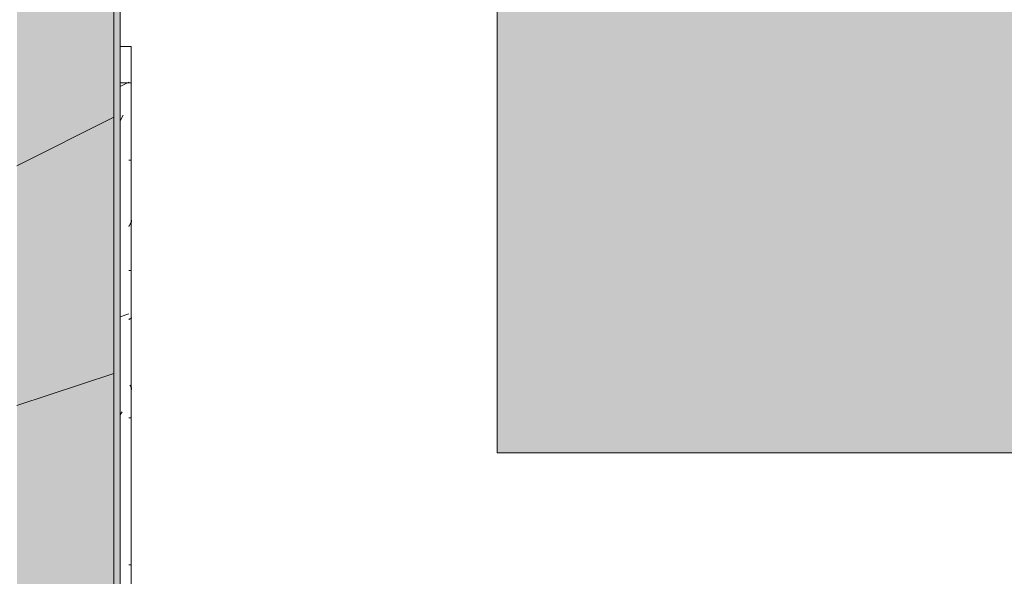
# Model space of a CAD drawing. Header units: millimetres. Extents: x 5980700 to 6194397, y -12939 to 2351883.
# Tile 112 of 124: x 6187366 to 6190087, y -6737 to -5200. Entities that reach past the tile are written whole.
import ezdxf

# ---------------------------------------------------------------- set-up
doc = ezdxf.new("R2010")
doc.units = ezdxf.units.MM
for name, color, linetype, lineweight in [('A-DETL-MBND', 5, 'Continuous', 9), ('A-GLAZ', 151, 'Continuous', 9), ('A-GLAZ-SILL', 1, 'Continuous', 9), ('A-ROOF', 132, 'Continuous', 9), ('A-ROOF-OTLN', 132, 'Continuous', 9), ('A-ROOF-PATT', 132, 'Continuous', 9), ('A-WALL', 113, 'Continuous', 18)]:
    doc.layers.add(name, color=color, linetype=linetype, lineweight=lineweight)
pattern_1 = [(90, (-6648.941, -20191.887), (-101.6, 406.4), [33.528, -271.272, 33.528, -1896.872]), (90, (-6648.941, -20191.887), (-101.6, 406.4), [-338.328, -271.272, 33.528, -576.072, -1016]), (90, (-6648.941, -20191.887), (-101.6, 406.4), [-1219.2, 33.528, -271.272, 33.528, -677.672]), (90, (-6648.941, -20191.887), (-101.6, 406.4), [-1557.528, -169.672, 33.528, -474.472]), (210, (-6699.741, -20039.487), (-301.1527240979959, -291.1881810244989), [33.528, -271.272, 33.528, -1896.872]), (210, (-6699.741, -20039.487), (-301.1527240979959, -291.1881810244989), [-338.328, -271.272, 33.528, -576.072, -1016]), (210, (-6699.741, -20039.487), (-301.1527240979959, -291.1881810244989), [-1219.2, 33.528, -271.272, 33.528, -677.672]), (210, (-6699.741, -20039.487), (-301.1527240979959, -291.1881810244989), [-1557.528, -169.672, 33.528, -474.472]), (329.9999999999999, (-6902.941, -19988.687), (402.7527240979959, -115.211818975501), [33.528, -271.272, 33.528, -1896.872]), (329.9999999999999, (-6902.941, -19988.687), (402.7527240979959, -115.211818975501), [-338.328, -271.272, 33.528, -576.072, -1016]), (329.9999999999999, (-6902.941, -19988.687), (402.7527240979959, -115.211818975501), [-1219.2, 33.528, -271.272, 33.528, -677.672]), (329.9999999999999, (-6902.941, -19988.687), (402.7527240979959, -115.211818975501), [-1557.528, -169.672, 33.528, -474.472])]
pattern_2 = [(306.87, (-8236.440999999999, -19556.887), (-3175.008507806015, 4762.494328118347), [793.75, -7143.75]), (296.565, (-7760.191, -18604.387), (1587.499067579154, -1587.501456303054), [1774.879, -1774.879]), (288.435, (-6966.441, -18604.387), (1587.50290376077, -3174.997452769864), [1004.024, -4016.092])]

# ---------------------------------------------------------------- blocks, each defined once
blk = doc.blocks.new('FP_248-PLANTA DE CAIMENTO DE PISOS - COBERTURA')
at = {"layer": 'A-DETL-MBND', "color": 90, "lineweight": 5}
blk.add_line((-1274.999999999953, 107.4999999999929), (-1374.999999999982, 107.4999999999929), dxfattribs=at)
at = {"layer": 'A-DETL-MBND', "color": 71, "lineweight": 5}
for p, q in [((-893.2969681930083, 108.6626292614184), (-893.0709487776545, 108.6580034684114)), ((-893.0709487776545, 108.6580034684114), (-892.844929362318, 108.6502958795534)), ((-892.844929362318, 108.6502958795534), (-892.6189099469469, 108.6395095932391)), ((-892.6189099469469, 108.6395095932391), (-892.3928905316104, 108.6256489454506)), ((-892.3928905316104, 108.6256489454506), (-892.1668711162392, 108.608719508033)), ((-892.1668711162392, 108.608719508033), (-891.9408517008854, 108.5887280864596)), ((-891.9408517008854, 108.5887280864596), (-891.7148322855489, 108.5656827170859)), ((-891.7148322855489, 108.5656827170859), (-891.4888128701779, 108.5395926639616)), ((-891.4888128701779, 108.5395926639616), (-891.2627934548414, 108.5104684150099)), ((-891.2627934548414, 108.5104684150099), (-891.0367740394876, 108.4783216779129)), ((-891.0367740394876, 108.4783216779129), (-890.8107546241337, 108.4431653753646)), ((-890.8107546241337, 108.4431653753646), (-890.5847352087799, 108.4050136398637)), ((-890.5847352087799, 108.4050136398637), (-890.3587157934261, 108.3638818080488)), ((-890.3587157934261, 108.3638818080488), (-890.1326963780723, 108.3197864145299)), ((-890.1326963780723, 108.3197864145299), (-889.9066769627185, 108.2727451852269)), ((-889.9066769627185, 108.2727451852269), (-889.680657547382, 108.2227770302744)), ((-889.680657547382, 108.2227770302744), (-889.4546381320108, 108.1699020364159)), ((-889.4546381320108, 108.1699020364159), (-889.2286187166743, 108.1141414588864)), ((-889.2286187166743, 108.1141414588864), (-889.0025993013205, 108.0555177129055)), ((-889.0025993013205, 108.0555177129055), (-888.7765798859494, 107.9940543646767)), ((-888.7765798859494, 107.9940543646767), (-888.5505604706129, 107.9297761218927)), ((-888.5505604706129, 107.9297761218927), (-888.3245410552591, 107.8627088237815)), ((-888.3245410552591, 107.8627088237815), (-888.0985216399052, 107.7928794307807)), ((-888.0985216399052, 107.7928794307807), (-887.8725022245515, 107.7203160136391)), ((-887.8725022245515, 107.7203160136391), (-887.646482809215, 107.6450477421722)), ((-887.646482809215, 107.6450477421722), (-887.4204633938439, 107.5671048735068)), ((-887.4204633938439, 107.5671048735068), (-887.1944439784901, 107.4865187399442)), ((-625.582701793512, 108.6585411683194), (-625.4580275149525, 108.6416587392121)), ((-625.4580275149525, 108.6416587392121), (-625.3333532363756, 108.6135488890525)), ((-625.3333532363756, 108.6135488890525), (-625.2086789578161, 108.5742528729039)), ((-625.2086789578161, 108.5742528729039), (-625.0840046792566, 108.5238283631)), ((-625.0840046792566, 108.5238283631), (-624.9593304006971, 108.4623493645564)), ((-624.9593304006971, 108.4623493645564), (-624.8346561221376, 108.3899061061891)), ((-624.8346561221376, 108.3899061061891), (-624.7099818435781, 108.3066049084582)), ((-624.7099818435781, 108.3066049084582), (-624.5853075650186, 108.2125680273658)), ((-624.5853075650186, 108.2125680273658), (-624.4606332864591, 108.1079334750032)), ((-624.4606332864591, 108.1079334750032), (-624.3359590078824, 107.9928548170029)), ((-624.3359590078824, 107.9928548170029), (-624.2112847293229, 107.8675009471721)), ((-624.2112847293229, 107.8675009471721), (-624.0866104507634, 107.7320558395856)), ((-624.0866104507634, 107.7320558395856), (-623.9619361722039, 107.5867182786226)), ((-623.9619361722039, 107.5867182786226), (-623.8372618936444, 107.431701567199)), ((-435.2789713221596, 107.5651384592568), (-435.5051983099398, 107.484411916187)), ((-435.0527443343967, 107.6432176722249), (-435.2789713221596, 107.5651384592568)), ((-434.8265173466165, 107.7186181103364), (-435.0527443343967, 107.6432176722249)), ((-434.6002903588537, 107.7913094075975), (-434.8265173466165, 107.7186181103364)), ((-434.3740633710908, 107.8612622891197), (-434.6002903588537, 107.7913094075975)), ((-434.1478363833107, 107.9284485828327), (-434.3740633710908, 107.8612622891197)), ((-433.9216093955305, 107.9928412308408), (-434.1478363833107, 107.9284485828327)), ((-433.6953824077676, 108.0544143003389), (-433.9216093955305, 107.9928412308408)), ((-433.4691554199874, 108.1131429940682), (-433.6953824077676, 108.0544143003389)), ((-433.2429284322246, 108.1690036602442), (-433.4691554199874, 108.1131429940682)), ((-433.0167014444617, 108.2219738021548), (-433.2429284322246, 108.1690036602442)), ((-432.7904744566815, 108.2720320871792), (-433.0167014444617, 108.2219738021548)), ((-432.5642474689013, 108.3191583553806), (-432.7904744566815, 108.2720320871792)), ((-432.3380204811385, 108.3633336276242), (-432.5642474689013, 108.3191583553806)), ((-432.1117934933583, 108.4045401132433), (-432.3380204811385, 108.3633336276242)), ((-431.8855665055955, 108.4427612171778), (-432.1117934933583, 108.4045401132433)), ((-431.6593395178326, 108.4779815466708), (-431.8855665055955, 108.4427612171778)), ((-431.4331125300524, 108.5101869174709), (-431.6593395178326, 108.4779815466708)), ((-431.2068855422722, 108.5393643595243), (-431.4331125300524, 108.5101869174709)), ((-430.980658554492, 108.5655021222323), (-431.2068855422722, 108.5393643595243)), ((-430.7544315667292, 108.5885896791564), (-430.980658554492, 108.5655021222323)), ((-430.5282045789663, 108.6086177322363), (-430.7544315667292, 108.5885896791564)), ((-430.3019775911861, 108.6255782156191), (-430.5282045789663, 108.6086177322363)), ((-430.075750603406, 108.6394642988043), (-430.3019775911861, 108.6255782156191)), ((-429.8495236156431, 108.6502703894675), (-430.075750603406, 108.6394642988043)), ((-429.6232966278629, 108.6579921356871), (-429.8495236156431, 108.6502703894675)), ((-429.3970696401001, 108.6626264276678), (-429.6232966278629, 108.6579921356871))]:
    blk.add_line(p, q, dxfattribs=at)
blk = doc.blocks.new('CC_PEITORIL - PEITORIL-V247-PLANTA DE CAIMENTO DE PISOS - COBERTURA')
at = {"layer": 'A-DETL-MBND', "lineweight": 5}
h = blk.add_hatch(dxfattribs=at)
h.set_pattern_fill('FP_72', color=71, style=0, pattern_type=2)
h.set_pattern_definition(pattern_1)
h.paths.add_polyline_path([(1374.999999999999, 100.9916647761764), (1275.000000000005, 100.1295853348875), (1275.000000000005, 77.50000000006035), (1374.999999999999, 77.50000000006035)])
h.paths.add_polyline_path([(-1274.999999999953, 100.9916647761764), (-1374.999999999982, 100.9916647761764), (-1374.999999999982, 77.50000000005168), (-1274.999999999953, 78.14655958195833)])
h = blk.add_hatch(dxfattribs=at)
h.set_pattern_fill('FP_73', color=71, style=0, pattern_type=2)
h.set_pattern_definition(pattern_2)
h.paths.add_polyline_path([(1374.999999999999, 100.9916647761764), (1275.000000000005, 100.1295853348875), (1275.000000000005, 77.50000000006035), (1374.999999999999, 77.50000000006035)])
h.paths.add_polyline_path([(-1274.999999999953, 100.9916647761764), (-1374.999999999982, 100.9916647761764), (-1374.999999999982, 77.50000000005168), (-1274.999999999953, 78.14655958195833)])
at = {"layer": 'A-DETL-MBND', "color": 90, "lineweight": 5}
for q in [(-1375.000000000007, 107.4999999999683), (-1375.000000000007, 77.5000000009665)]:
    blk.add_line((-1375.000000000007, 100.9916647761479), q, dxfattribs=at)
at = {"layer": 'A-GLAZ', "color": 90, "lineweight": 5}
blk.add_blockref('FP_248-PLANTA DE CAIMENTO DE PISOS - COBERTURA', (0, 0), dxfattribs=at)
blk = doc.blocks.new('FP_263-PLANTA DE CAIMENTO DE PISOS - COBERTURA')
at = {"layer": 'A-GLAZ-SILL', "color": 90, "lineweight": 5}
blk.add_line((1274.999999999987, 107.5000000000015), (-1274.99999999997, 107.4999999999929), dxfattribs=at)
at = {"layer": 'A-GLAZ-SILL', "lineweight": 5}
for p, q in [((-1060.941005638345, 100.9916647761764), (-1060.941005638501, 106.416946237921)), ((-895.316365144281, 108.6626156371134), (-895.089349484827, 108.6579489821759)), ((-895.089349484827, 108.6579489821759), (-894.862333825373, 108.650173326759)), ((-894.862333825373, 108.650173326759), (-894.6353181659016, 108.63929182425)), ((-894.6353181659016, 108.63929182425), (-894.4083025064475, 108.6253088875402)), ((-894.4083025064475, 108.6253088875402), (-894.1812868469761, 108.6082301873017)), ((-894.1812868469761, 108.6082301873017), (-893.9542711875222, 108.5880626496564)), ((-893.9542711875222, 108.5880626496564), (-893.7272555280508, 108.564814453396)), ((-893.7272555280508, 108.564814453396), (-893.5002398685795, 108.5384950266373)), ((-893.5002398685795, 108.5384950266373), (-893.2732242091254, 108.5091150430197)), ((-893.2732242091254, 108.5091150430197), (-893.046208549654, 108.4766864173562)), ((-893.046208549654, 108.4766864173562), (-892.8191928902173, 108.4412223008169)), ((-892.8191928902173, 108.4412223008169), (-892.592177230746, 108.4027370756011)), ((-892.592177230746, 108.4027370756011), (-892.3651615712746, 108.3612463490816)), ((-892.3651615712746, 108.3612463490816), (-892.1381459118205, 108.3167669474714)), ((-892.1381459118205, 108.3167669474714), (-891.9111302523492, 108.2693169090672)), ((-891.9111302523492, 108.2693169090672), (-891.6841145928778, 108.2189154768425)), ((-891.6841145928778, 108.2189154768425), (-891.4570989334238, 108.1655830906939)), ((-891.4570989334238, 108.1655830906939), (-891.2300832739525, 108.1093413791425)), ((-891.2300832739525, 108.1093413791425), (-891.0030676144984, 108.0502131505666)), ((-891.0030676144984, 108.0502131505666), (-890.7760519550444, 107.9882223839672)), ((-890.7760519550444, 107.9882223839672), (-890.549036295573, 107.923394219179)), ((-890.549036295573, 107.923394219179), (-890.322020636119, 107.8557549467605)), ((-890.322020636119, 107.8557549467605), (-890.0950049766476, 107.7853319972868)), ((-890.0950049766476, 107.7853319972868), (-889.8679893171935, 107.7121539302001)), ((-889.8679893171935, 107.7121539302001), (-889.6409736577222, 107.6362504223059)), ((-889.6409736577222, 107.6362504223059), (-889.4139579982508, 107.557652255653)), ((-889.4139579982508, 107.557652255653), (-889.1869423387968, 107.4763913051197)), ((-889.1869423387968, 107.4763913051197), (-888.9599266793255, 107.3925005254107)), ((-888.9599266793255, 107.3925005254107), (-888.7329110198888, 107.3060139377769)), ((-888.7329110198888, 107.3060139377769), (-888.5058953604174, 107.2169666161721)), ((-888.5058953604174, 107.2169666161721), (-888.278879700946, 107.1253946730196)), ((-888.278879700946, 107.1253946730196), (-888.051864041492, 107.0313352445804)), ((-888.051864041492, 107.0313352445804), (-887.8248483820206, 106.9348264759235)), ((-887.8248483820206, 106.9348264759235), (-887.5978327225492, 106.8359075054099)), ((-887.5978327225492, 106.8359075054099), (-887.3708170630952, 106.7346184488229)), ((-887.3708170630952, 106.7346184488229), (-887.1438014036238, 106.6310003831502)), ((-887.1438014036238, 106.6310003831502), (-886.9167857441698, 106.5250953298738)), ((-886.9167857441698, 106.5250953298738), (-886.6897700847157, 106.416946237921)), ((-886.6897700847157, 106.416946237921), (-886.4627544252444, 106.3065969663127)), ((-886.4627544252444, 106.3065969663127), (-886.2357387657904, 106.1940922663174)), ((-886.2357387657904, 106.1940922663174), (-886.008723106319, 106.0794777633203)), ((-886.008723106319, 106.0794777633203), (-885.781707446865, 105.96279993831)), ((-885.781707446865, 105.96279993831), (-885.5546917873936, 105.8441061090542)), ((-885.5546917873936, 105.8441061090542), (-885.3276761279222, 105.7234444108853)), ((-885.3276761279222, 105.7234444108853), (-885.1006604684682, 105.6008637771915)), ((-885.1006604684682, 105.6008637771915), (-884.8736448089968, 105.4764139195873)), ((-884.8736448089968, 105.4764139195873), (-884.6466291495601, 105.3501453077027)), ((-884.6466291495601, 105.3501453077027), (-884.4196134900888, 105.2221091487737)), ((-884.4196134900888, 105.2221091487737), (-884.1925978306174, 105.0923573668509)), ((-884.1925978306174, 105.0923573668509), (-883.9655821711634, 104.9609425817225)), ((-883.9655821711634, 104.9609425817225), (-883.738566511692, 104.8279180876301)), ((-883.738566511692, 104.8279180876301), (-883.5115508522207, 104.6933378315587)), ((-883.5115508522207, 104.6933378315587), (-883.2845351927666, 104.5572563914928)), ((-883.2845351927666, 104.5572563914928), (-883.0575195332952, 104.4197289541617)), ((-883.0575195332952, 104.4197289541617), (-882.8305038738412, 104.2808112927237)), ((-882.8305038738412, 104.2808112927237), (-882.6034882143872, 104.140559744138)), ((-882.6034882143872, 104.140559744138), (-882.3764725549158, 103.9990311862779)), ((-882.3764725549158, 103.9990311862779), (-882.1494568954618, 103.8562830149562)), ((-882.1494568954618, 103.8562830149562), (-881.9224412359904, 103.7123731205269)), ((-881.9224412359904, 103.7123731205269), (-881.6954255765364, 103.5673598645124)), ((-881.6954255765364, 103.5673598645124), (-881.4684099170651, 103.4213020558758)), ((-881.4684099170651, 103.4213020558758), (-881.2413942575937, 103.2742589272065)), ((-881.2413942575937, 103.2742589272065), (-881.0143785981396, 103.1262901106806)), ((-881.0143785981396, 103.1262901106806), (-880.7873629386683, 102.9774556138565)), ((-880.7873629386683, 102.9774556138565), (-880.5603472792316, 102.8278157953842)), ((-880.5603472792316, 102.8278157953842), (-880.3333316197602, 102.6774313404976)), ((-880.3333316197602, 102.6774313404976), (-880.1063159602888, 102.5263632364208)), ((-880.1063159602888, 102.5263632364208), (-879.8793003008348, 102.3746727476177)), ((-879.8793003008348, 102.3746727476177), (-879.6522846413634, 102.2224213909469)), ((-879.6522846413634, 102.2224213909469), (-879.425268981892, 102.0696709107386)), ((-879.425268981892, 102.0696709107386), (-879.1982533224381, 101.9164832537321)), ((-879.1982533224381, 101.9164832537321), (-878.9712376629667, 101.7629205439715)), ((-878.9712376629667, 101.7629205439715), (-878.7442220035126, 101.6090450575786)), ((-878.7442220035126, 101.6090450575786), (-878.5172063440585, 101.454919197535)), ((-878.5172063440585, 101.454919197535), (-878.2901906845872, 101.3006054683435)), ((-878.2901906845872, 101.3006054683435), (-878.0631750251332, 101.1461664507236)), ((-878.0631750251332, 101.1461664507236), (-877.8361593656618, 100.9916647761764)), ((-756.1410056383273, 100.9916647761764), (-756.1410056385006, 106.416946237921)), ((-626.1659403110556, 108.6585411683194), (-626.0412660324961, 108.6416587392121)), ((-626.0412660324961, 108.6416587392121), (-625.9165917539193, 108.6135488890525)), ((-625.9165917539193, 108.6135488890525), (-625.7919174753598, 108.5742528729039)), ((-625.7919174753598, 108.5742528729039), (-625.667243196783, 108.5238283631)), ((-625.667243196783, 108.5238283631), (-625.5425689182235, 108.4623493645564)), ((-625.5425689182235, 108.4623493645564), (-625.417894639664, 108.3899061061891)), ((-625.417894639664, 108.3899061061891), (-625.2932203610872, 108.3066049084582)), ((-625.2932203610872, 108.3066049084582), (-625.1685460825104, 108.2125680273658)), ((-625.1685460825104, 108.2125680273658), (-625.0438718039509, 108.1079334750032)), ((-625.0438718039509, 108.1079334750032), (-624.919197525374, 107.9928548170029)), ((-624.919197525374, 107.9928548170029), (-624.7945232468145, 107.8675009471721)), ((-624.7945232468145, 107.8675009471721), (-624.6698489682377, 107.7320558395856)), ((-624.6698489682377, 107.7320558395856), (-624.5451746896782, 107.5867182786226)), ((-624.5451746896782, 107.5867182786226), (-624.4205004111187, 107.431701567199)), ((-624.4205004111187, 107.431701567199), (-624.295826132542, 107.2672332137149)), ((-624.295826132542, 107.2672332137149), (-624.1711518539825, 107.0935545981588)), ((-624.1711518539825, 107.0935545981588), (-624.0464775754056, 106.9109206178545)), ((-624.0464775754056, 106.9109206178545), (-623.9218032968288, 106.7195993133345)), ((-623.9218032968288, 106.7195993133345), (-623.7971290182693, 106.5198714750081)), ((-623.7971290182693, 106.5198714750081), (-623.6724547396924, 106.3120302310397)), ((-623.6724547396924, 106.3120302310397), (-623.5477804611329, 106.0963806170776)), ((-623.5477804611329, 106.0963806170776), (-623.4231061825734, 105.8732391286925)), ((-623.4231061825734, 105.8732391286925), (-623.2984319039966, 105.642933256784)), ((-623.2984319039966, 105.642933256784), (-623.1737576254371, 105.4058010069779)), ((-623.1737576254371, 105.4058010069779), (-623.0490833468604, 105.1621904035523)), ((-623.0490833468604, 105.1621904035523), (-622.9244090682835, 104.9124589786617)), ((-622.9244090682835, 104.9124589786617), (-622.799734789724, 104.6569732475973)), ((-622.799734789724, 104.6569732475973), (-622.6750605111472, 104.3961081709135)), ((-622.6750605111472, 104.3961081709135), (-622.5503862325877, 104.1302466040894)), ((-622.5503862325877, 104.1302466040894), (-622.4257119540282, 103.8597787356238)), ((-622.4257119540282, 103.8597787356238), (-622.3010376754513, 103.5851015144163)), ((-622.3010376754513, 103.5851015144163), (-622.1763633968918, 103.3066180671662)), ((-622.1763633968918, 103.3066180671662), (-622.0516891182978, 103.0247371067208)), ((-622.0516891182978, 103.0247371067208), (-621.9270148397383, 102.739872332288)), ((-621.9270148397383, 102.739872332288), (-621.8023405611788, 102.4524418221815)), ((-621.8023405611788, 102.4524418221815), (-621.6776662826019, 102.1628674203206)), ((-621.6776662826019, 102.1628674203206), (-621.5529920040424, 101.8715741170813)), ((-621.5529920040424, 101.8715741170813), (-621.4283177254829, 101.5789894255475)), ((-621.4283177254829, 101.5789894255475), (-621.3036434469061, 101.285542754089)), ((-621.3036434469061, 101.285542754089), (-621.1789691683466, 100.9916647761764)), ((-439.5775635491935, 104.4554539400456), (-439.8035110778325, 104.3175458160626)), ((-439.3516160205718, 104.5919705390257), (-439.5775635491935, 104.4554539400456)), ((-439.1256684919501, 104.727040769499), (-439.3516160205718, 104.5919705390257)), ((-438.8997209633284, 104.8606103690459), (-439.1256684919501, 104.727040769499)), ((-438.6737734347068, 104.9926256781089), (-438.8997209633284, 104.8606103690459)), ((-438.4478259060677, 105.1230336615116), (-438.6737734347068, 104.9926256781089)), ((-438.2218783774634, 105.2517819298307), (-438.4478259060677, 105.1230336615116)), ((-437.9959308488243, 105.3788187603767), (-438.2218783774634, 105.2517819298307)), ((-437.7699833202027, 105.504093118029), (-437.9959308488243, 105.3788187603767)), ((-437.5440357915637, 105.6275546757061), (-437.7699833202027, 105.504093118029)), ((-437.3180882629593, 105.7491538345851), (-437.5440357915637, 105.6275546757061)), ((-437.0921407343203, 105.868841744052), (-437.3180882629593, 105.7491538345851)), ((-436.8661932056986, 105.986570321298), (-437.0921407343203, 105.868841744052)), ((-436.6402456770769, 106.1022922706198), (-436.8661932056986, 105.986570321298)), ((-436.4142981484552, 106.2159611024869), (-436.6402456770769, 106.1022922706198)), ((-436.1883506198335, 106.3275311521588), (-436.4142981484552, 106.2159611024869)), ((-435.9624030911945, 106.4369575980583), (-436.1883506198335, 106.3275311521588)), ((-435.7364555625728, 106.5441964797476), (-435.9624030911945, 106.4369575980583)), ((-435.5105080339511, 106.6492047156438), (-435.7364555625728, 106.5441964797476)), ((-435.2845605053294, 106.751940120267), (-435.5105080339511, 106.6492047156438)), ((-435.0586129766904, 106.852361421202), (-435.2845605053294, 106.751940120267)), ((-434.8326654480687, 106.9504282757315), (-435.0586129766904, 106.852361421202)), ((-434.606717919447, 107.0461012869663), (-434.8326654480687, 106.9504282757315)), ((-434.3807703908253, 107.1393420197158), (-434.606717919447, 107.0461012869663)), ((-434.1548228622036, 107.2301130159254), (-434.3807703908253, 107.1393420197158)), ((-433.9288753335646, 107.3183778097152), (-434.1548228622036, 107.2301130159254)), ((-433.7029278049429, 107.4041009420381), (-433.9288753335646, 107.3183778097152)), ((-433.4769802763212, 107.4872479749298), (-433.7029278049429, 107.4041009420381)), ((-433.2510327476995, 107.5677855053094), (-433.4769802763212, 107.4872479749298)), ((-433.0250852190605, 107.6456811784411), (-433.2510327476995, 107.5677855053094)), ((-432.7991376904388, 107.7209037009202), (-433.0250852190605, 107.6456811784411)), ((-432.5731901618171, 107.7934228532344), (-432.7991376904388, 107.7209037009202)), ((-432.3472426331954, 107.8632095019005), (-432.5731901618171, 107.7934228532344)), ((-432.1212951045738, 107.9302356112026), (-432.3472426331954, 107.8632095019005)), ((-431.8953475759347, 107.9944742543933), (-432.1212951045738, 107.9302356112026)), ((-431.6694000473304, 108.0558996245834), (-431.8953475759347, 107.9944742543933)), ((-431.4434525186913, 108.1144870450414), (-431.6694000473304, 108.0558996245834)), ((-431.2175049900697, 108.1702129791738), (-431.4434525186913, 108.1144870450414)), ((-430.9915574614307, 108.2230550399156), (-431.2175049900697, 108.1702129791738)), ((-430.7656099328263, 108.2729919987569), (-430.9893842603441, 108.2235353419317)), ((-430.5396624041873, 108.3200037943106), (-430.7656099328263, 108.2729919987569)), ((-430.3137148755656, 108.3640715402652), (-430.5396624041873, 108.3200037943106)), ((-430.0877673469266, 108.4051775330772), (-430.3137148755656, 108.3640715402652)), ((-429.8618198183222, 108.4433052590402), (-430.0877673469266, 108.4051775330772)), ((-429.6358722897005, 108.4784394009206), (-429.8618198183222, 108.4433052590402)), ((-429.4099247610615, 108.5105658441), (-429.6358722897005, 108.4784394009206)), ((-429.1839772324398, 108.5396716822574), (-429.4099247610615, 108.5105658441)), ((-428.9580297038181, 108.5657452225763), (-429.1839772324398, 108.5396716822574)), ((-428.7320821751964, 108.5887759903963), (-428.9580297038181, 108.5657452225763)), ((-428.5061346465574, 108.6087547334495), (-428.7320821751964, 108.5887759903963)), ((-428.2801871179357, 108.6256734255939), (-428.5061346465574, 108.6087547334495)), ((-428.054239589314, 108.6395252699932), (-428.2801871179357, 108.6256734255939)), ((-427.8282920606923, 108.6503047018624), (-428.054239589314, 108.6395252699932)), ((-427.6023445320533, 108.6580073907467), (-427.8282920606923, 108.6503047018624)), ((-427.3763970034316, 108.6626302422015), (-427.6023445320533, 108.6580073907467)), ((-349.7410056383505, 100.9916647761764), (-349.7410056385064, 106.416946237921)), ((56.65899436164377, 100.9916647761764), (56.65899436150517, 106.416946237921))]:
    blk.add_line(p, q, dxfattribs=at)
blk = doc.blocks.new('CC_PEITORIL - PEITORIL-3910841-PLANTA DE CAIMENTO DE PISOS - COBERTURA')
at = {"layer": 'A-GLAZ-SILL', "lineweight": 5}
h = blk.add_hatch(dxfattribs=at)
h.set_pattern_fill('FP_72', color=256, style=0, pattern_type=2)
h.set_pattern_definition(pattern_1)
h.paths.add_polyline_path([(1274.999999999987, 100.1295853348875), (1274.999999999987, 100.9916647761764), (-1274.99999999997, 100.9916647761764), (-1274.99999999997, 77.50000000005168), (1274.999999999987, 77.50000000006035)])
h = blk.add_hatch(dxfattribs=at)
h.set_pattern_fill('FP_73', color=256, style=0, pattern_type=2)
h.set_pattern_definition(pattern_2)
h.paths.add_polyline_path([(1274.999999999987, 100.1295853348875), (1274.999999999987, 100.9916647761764), (-1274.99999999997, 100.9916647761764), (-1274.99999999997, 77.50000000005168), (1274.999999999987, 77.50000000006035)])
at = {"layer": 'A-GLAZ-SILL', "color": 90, "lineweight": 5}
for q in [(-1275.000000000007, 107.4999999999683), (-1275.000000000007, 77.5000000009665)]:
    blk.add_line((-1275.000000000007, 100.9916647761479), q, dxfattribs=at)
at = {"layer": 'A-GLAZ', "color": 90, "lineweight": 5}
blk.add_blockref('FP_263-PLANTA DE CAIMENTO DE PISOS - COBERTURA', (0, 0), dxfattribs=at)
blk = doc.blocks.new('CHAPIM - CHAPIM-4060820-PLANTA DE CAIMENTO DE PISOS - COBERTURA')
at = {"layer": 'A-ROOF-PATT', "lineweight": 5}
h = blk.add_hatch(dxfattribs=at)
h.set_pattern_fill('FP_34', color=71, style=0, pattern_type=2)
h.set_pattern_definition([(0, (2e-05, -3e-05), (812.8, 203.2), [33.528, -576.072, 33.528, -576.072, -3251.2]), (0, (2e-05, -3e-05), (812.8, 203.2), [-1219.2, 33.528, -1185.672, 33.528, -576.072, -1422.4]), (0, (2e-05, -3e-05), (812.8, 203.2), [-3048, 33.528, -372.872, 33.528, -982.472]), (120, (304.8, 101.6), (-582.3763620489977, 602.3054481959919), [33.52799999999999, -576.0719999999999, 33.52799999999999, -576.0719999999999, -3251.199999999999]), (120, (304.8, 101.6), (-582.3763620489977, 602.3054481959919), [-1219.2, 33.52799999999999, -1185.672, 33.52799999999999, -576.0719999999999, -1422.4]), (120, (304.8, 101.6), (-582.3763620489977, 602.3054481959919), [-3048, 33.52799999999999, -372.8719999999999, 33.52799999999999, -982.4719999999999]), (240, (406.4, 508), (-230.4236379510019, -805.5054481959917), [33.528, -576.072, 33.528, -576.072, -3251.2]), (240, (406.4, 508), (-230.4236379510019, -805.5054481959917), [-1219.2, 33.528, -1185.672, 33.528, -576.072, -1422.4]), (240, (406.4, 508), (-230.4236379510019, -805.5054481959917), [-3048, 33.528, -372.872, 33.528, -982.472])])
h.paths.add_polyline_path([(9835.535171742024, -8340.841032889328), (20251.38517078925, -8340.841032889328), (20251.38517078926, 4739.15896711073), (-16608.61482921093, 4739.15896711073), (-16608.61482921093, -8340.841032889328), (9652.696596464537, -8340.841032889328)])
h.paths.add_polyline_path([(3619.023612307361, -8073.341032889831), (-16341.11482921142, -8073.341032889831), (-16341.11482921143, 4471.658967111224), (19983.88517078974, 4471.658967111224), (19983.88517078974, -8073.341032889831), (3710.442899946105, -8073.341032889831)])
h = blk.add_hatch(dxfattribs=at)
h.set_pattern_fill('FP_33', color=71, style=0, pattern_type=2)
h.set_pattern_definition([(216.87, (635, 1587.5), (4762.494328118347, 3175.008507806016), [793.75, -7143.75]), (206.565, (1587.5, 1111.25), (-1587.501456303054, -1587.499067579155), [1774.879, -1774.879]), (198.435, (1587.5, 317.5), (-3174.997452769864, -1587.50290376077), [1004.024, -4016.092])])
h.paths.add_polyline_path([(9835.535171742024, -8340.841032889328), (20251.38517078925, -8340.841032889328), (20251.38517078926, 4739.15896711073), (-16608.61482921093, 4739.15896711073), (-16608.61482921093, -8340.841032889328), (9652.696596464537, -8340.841032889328)])
h.paths.add_polyline_path([(3619.023612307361, -8073.341032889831), (-16341.11482921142, -8073.341032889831), (-16341.11482921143, 4471.658967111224), (19983.88517078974, 4471.658967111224), (19983.88517078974, -8073.341032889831), (3710.442899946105, -8073.341032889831)])
at = {"layer": 'A-ROOF-OTLN', "color": 90, "lineweight": 5}
blk.add_line((20251.38517078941, 4739.158967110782), (20251.38517078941, -8340.841032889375), dxfattribs=at)
blk = doc.blocks.new('BE-PMSa-MOD-ARQ-CONEXAODOFUTURO-EX-000-R_rvt-3-PLANTA DE CAIMENTO DE PISOS - COBERTURA')
at = {"layer": 'A-WALL', "lineweight": 5}
blk.add_hatch(color=9, dxfattribs=at).paths.add_polyline_path([(20257.33394666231, -8165.325683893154), (20269.38682609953, -8165.325683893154), (20269.38682609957, 4481.658994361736), (20251.38515489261, 4481.658994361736), (20251.3851548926, -8165.325683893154)])
at = {"layer": 'A-WALL', "color": 250, "lineweight": 5}
blk.add_line((20269.38682609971, 4481.658994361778), (20269.38682609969, -8165.325683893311), dxfattribs=at)
at = {"layer": 'A-GLAZ', "color": 90, "lineweight": 5, "rotation": 269.9999999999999}
for name, p in [('CC_PEITORIL - PEITORIL-V247-PLANTA DE CAIMENTO DE PISOS - COBERTURA', (20191.88682609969, -6648.941005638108)), ('CC_PEITORIL - PEITORIL-3910841-PLANTA DE CAIMENTO DE PISOS - COBERTURA', (20191.88682609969, -6648.941005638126))]:
    blk.add_blockref(name, p, dxfattribs=at)
at = {"layer": 'A-ROOF', "color": 90, "lineweight": 5}
blk.add_blockref('CHAPIM - CHAPIM-4060820-PLANTA DE CAIMENTO DE PISOS - COBERTURA', (-1.589655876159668e-05, 2.72512435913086e-05), dxfattribs=at)

msp = doc.modelspace()

# ---------------------------------------------------------------- hatches: boundary and pattern name
at = {"layer": 'A-DETL-MBND', "lineweight": 5}
h = msp.add_hatch(color=256, dxfattribs=at)
h.paths.add_polyline_path([(6188686.050301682, -6395.748477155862), (6190566.550328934, -6395.748477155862), (6190567.555138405, -6340.841005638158), (6190569.393358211, -6330.230675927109), (6190572.540563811, -6322.954945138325), (6190582.800328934, -6312.695180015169), (6190599.050328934, -6308.341005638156), (6190615.050328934, -6308.341005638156), (6190615.050328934, -6291.692859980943), (6190621.050328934, -6291.692859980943), (6190621.050328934, -6265.841005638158), (6190671.050328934, -6265.841005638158), (6190671.050328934, -6314.841005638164), (6190711.050328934, -6314.841005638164), (6190711.686746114, -6316.841005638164), (6190728.050328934, -6316.841005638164), (6190727.026773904, -6375.841005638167), (6190726.010301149, -6375.869652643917), (6190727.140289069, -6378.275406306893), (6190727.092661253, -6379.394797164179), (6190727.111068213, -6381.021776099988), (6190743.050328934, -6387.300910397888), (6190743.050328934, -6395.748477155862), (6193484.800301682, -6395.748477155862), (6193484.800301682, -395.7484771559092), (6188686.050301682, -395.7484771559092), (6188686.050301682, -4007.099183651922)])
h.paths.add_polyline_path([(6190621.050328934, -6395.748477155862), (6190621.050328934, -6339.989151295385), (6190615.050328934, -6339.989151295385), (6190615.050328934, -6323.341005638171), (6190597.348093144, -6323.860847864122), (6190586.626460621, -6328.586139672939), (6190581.550328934, -6340.841005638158), (6190581.550328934, -6395.748477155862)])
h.paths.add_polyline_path([(6190581.332965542, -6340.841005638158), (6190581.294772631, -6339.88321627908), (6190581.294772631, -6340.841005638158)])

# ---------------------------------------------------------------- linework, layer by layer
at = {"layer": 'A-DETL-MBND'}
for p, q in [((6188686.050301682, -395.7484771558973), (6188686.050301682, -6395.748477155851)), ((6188686.050301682, -6395.748477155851), (6190566.805885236, -6395.748477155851))]:
    msp.add_line(p, q, dxfattribs=at)

# ---------------------------------------------------------------- block references
at = {"color": 50, "lineweight": 5}
msp.add_blockref('BE-PMSa-MOD-ARQ-CONEXAODOFUTURO-EX-000-R_rvt-3-PLANTA DE CAIMENTO DE PISOS - COBERTURA', (6167374.665174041, 0), dxfattribs=at)

doc.saveas('drawing.dxf')
